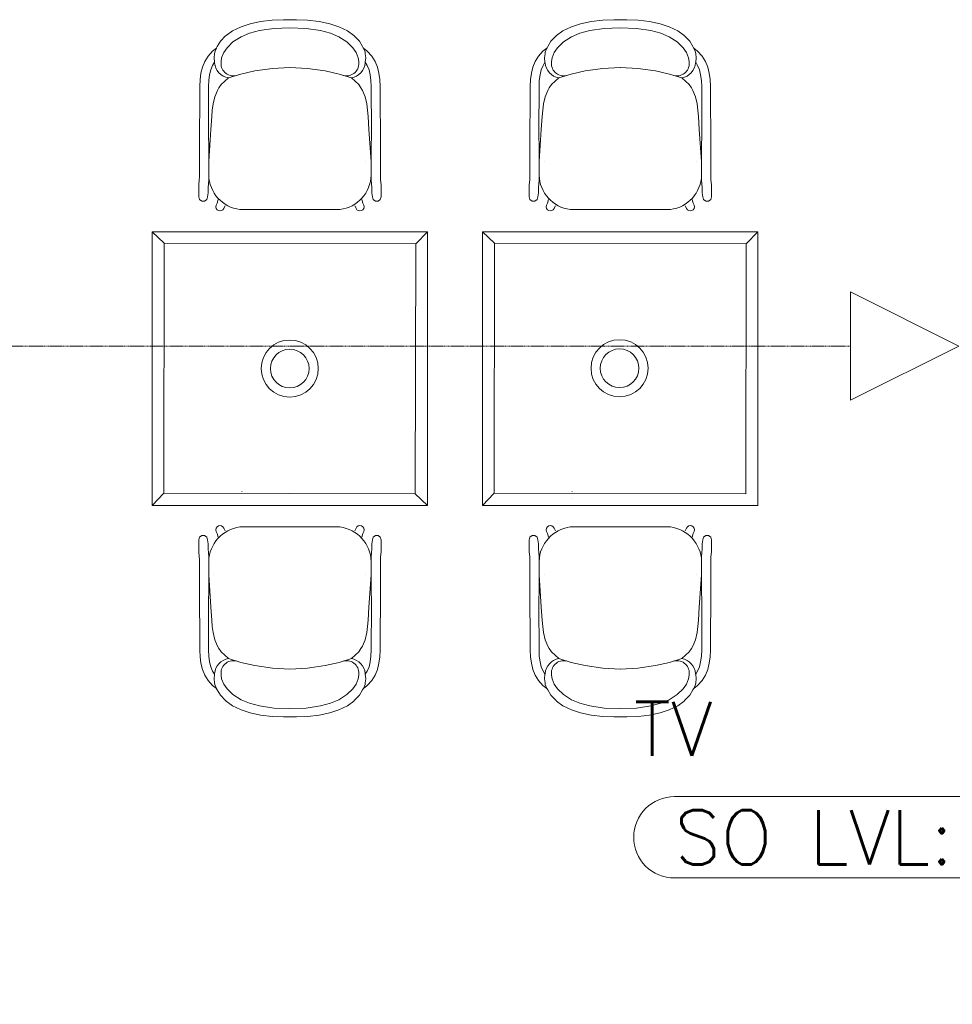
# Model space of a CAD drawing. Header units: millimetres. Extents: x 99250 to 122845, y -19292 to 18303.
# Tile 30 of 99: x 108256 to 110835, y 13313 to 16036. Entities that reach past the tile are written whole.
import ezdxf
from ezdxf.enums import TextEntityAlignment as Align

# ---------------------------------------------------------------- set-up
doc = ezdxf.new("R2010")
doc.units = ezdxf.units.MM
doc.header["$MEASUREMENT"] = 0
doc.linetypes.add('HIDDENX2', pattern=[0.75, 0.5, -0.25])
doc.layers.get('0').update_dxf_attribs({"lineweight": 5})
doc.layers.add('ELEC-SO-LVL-TAG', color=7, linetype='Continuous')
doc.layers.add('IRISH HOUSE_HYD AIRPORT_DRAINAGE LAYOUT 1$0$GREY SCALE', color=8, linetype='Continuous')
for name, color, linetype, lineweight in [('IRISH HOUSE_HYD AIRPORT_DRAINAGE LAYOUT 1$0$GREYSCALE', 8, 'Continuous', 0), ('M-MEP-ELFA-CABLE', 1, 'HIDDENX2', 20), ('M-MEP-ELIT-DEVICES', 5, 'Continuous', 20), ('M-MEP-ELLG-TEXT', 7, 'Continuous', 20), ('M-MEP-ELPR-EQUIP', 6, 'Continuous', 20)]:
    doc.layers.add(name, color=color, linetype=linetype, lineweight=lineweight)
doc.styles.add('ROMANS-100', font='romans.shx')
doc.styles.get("Standard").update_dxf_attribs({"font": 'romans.shx'})

# ---------------------------------------------------------------- blocks, each defined once
blk = doc.blocks.new('IRISH HOUSE_HYD AIRPORT_DRAINAGE LAYOUT 1$0$FLOOR PLAN')
at = {"layer": 'IRISH HOUSE_HYD AIRPORT_DRAINAGE LAYOUT 1$0$GREYSCALE', "color": 8, "lineweight": 0}
for p, q in [((8844.8, 16005.3), (8868.4, 16016.7)), ((8868.4, 16016.7), (8893, 16024.7)), ((8893, 16024.7), (8922.4, 16031.1)), ((8958.8, 16012.1), (8919.1, 16005.9)), ((8922.4, 16031.1), (8954.7, 16034.9)), ((8954.7, 16034.9), (8985.5, 16036.1)), ((9003.5, 16013.3), (8958.8, 16012.1)), ((8985.5, 16036.1), (9003.5, 16035.9)), ((9021.5, 16036.1), (9003.5, 16035.9)), ((9048.2, 16012.1), (9003.5, 16013.3)), ((9052.3, 16034.9), (9021.5, 16036.1)), ((9087.9, 16005.9), (9048.2, 16012.1)), ((9084.5, 16031.1), (9052.3, 16034.9)), ((9114, 16024.7), (9084.5, 16031.1)), ((9138.6, 16016.7), (9114, 16024.7)), ((9162.2, 16005.3), (9138.6, 16016.7)), ((9758.5, 16005.3), (9782.2, 16016.7)), ((9782.2, 16016.7), (9806.7, 16024.7)), ((9806.7, 16024.7), (9836.2, 16031.1)), ((9872.6, 16012.1), (9832.9, 16005.9)), ((9836.2, 16031.1), (9868.4, 16034.9)), ((9868.4, 16034.9), (9899.3, 16036.1)), ((9917.2, 16013.3), (9872.6, 16012.1)), ((9899.3, 16036.1), (9917.2, 16035.9)), ((9961.9, 16012.1), (9917.2, 16013.3)), ((9935.2, 16036.1), (9917.3, 16035.9)), ((9966.1, 16034.9), (9935.2, 16036.1)), ((10001.6, 16005.9), (9961.9, 16012.1)), ((9998.3, 16031.1), (9966.1, 16034.9)), ((10027.7, 16024.7), (9998.3, 16031.1)), ((10052.3, 16016.7), (10027.7, 16024.7)), ((10076, 16005.3), (10052.3, 16016.7)), ((8825.6, 15991.1), (8811.1, 15976.6)), ((8827, 15992.7), (8825.6, 15991.1)), ((8844.8, 16005.3), (8827, 15992.7)), ((8868.1, 15988.7), (8845.9, 15974.8)), ((8891.4, 15998.6), (8868.1, 15988.7)), ((8919.1, 16005.9), (8891.4, 15998.6)), ((9115.6, 15998.6), (9087.9, 16005.9)), ((9138.9, 15988.7), (9115.6, 15998.6)), ((9161.1, 15974.8), (9138.9, 15988.7)), ((9162.2, 16005.3), (9180, 15992.7)), ((9180, 15992.7), (9181.4, 15991.1)), ((9181.4, 15991.1), (9195.9, 15976.6)), ((9739.4, 15991.1), (9724.9, 15976.6)), ((9740.8, 15992.7), (9739.4, 15991.1)), ((9758.5, 16005.3), (9740.8, 15992.7)), ((9781.8, 15988.7), (9759.7, 15974.8)), ((9805.1, 15998.6), (9781.8, 15988.7)), ((9832.9, 16005.9), (9805.1, 15998.6)), ((10029.3, 15998.6), (10001.6, 16005.9)), ((10052.6, 15988.7), (10029.3, 15998.6)), ((10074.8, 15974.8), (10052.6, 15988.7)), ((10076, 16005.3), (10093.7, 15992.7)), ((10093.7, 15992.7), (10095.1, 15991.1)), ((10095.1, 15991.1), (10109.6, 15976.6)), ((8789.6, 15949.2), (8800.3, 15957.6)), ((8800.3, 15957.6), (8795.7, 15946.3)), ((8800.7, 15958.6), (8800.3, 15957.6)), ((8802.5, 15961.6), (8800.7, 15958.6)), ((8811.1, 15976.6), (8802.5, 15961.6)), ((8820.6, 15945.3), (8829.4, 15958.7)), ((8829.4, 15958.7), (8845.9, 15974.8)), ((9177.6, 15958.7), (9161.1, 15974.8)), ((9186.4, 15945.3), (9177.6, 15958.7)), ((9195.9, 15976.6), (9204.5, 15961.6)), ((9204.5, 15961.6), (9206.3, 15958.6)), ((9206.3, 15958.6), (9206.7, 15957.6)), ((9206.7, 15957.6), (9211.3, 15946.3)), ((9217.4, 15949.2), (9206.7, 15957.6)), ((9703.3, 15949.2), (9714.1, 15957.6)), ((9714.1, 15957.6), (9709.5, 15946.3)), ((9714.5, 15958.6), (9714.1, 15957.6)), ((9716.3, 15961.6), (9714.5, 15958.6)), ((9724.9, 15976.6), (9716.3, 15961.6)), ((9734.4, 15945.3), (9743.2, 15958.7)), ((9743.2, 15958.7), (9759.7, 15974.8)), ((10091.3, 15958.7), (10074.8, 15974.8)), ((10100.1, 15945.3), (10091.3, 15958.7)), ((10109.6, 15976.6), (10118.2, 15961.6)), ((10118.2, 15961.6), (10120, 15958.6)), ((10120, 15958.6), (10120.4, 15957.6)), ((10120.4, 15957.6), (10125, 15946.3)), ((10131.1, 15949.2), (10120.4, 15957.6)), ((8767.9, 15920.7), (8777.2, 15935.6)), ((8777.2, 15935.6), (8789.6, 15949.2)), ((8795.1, 15941.9), (8794, 15930.8)), ((8795.1, 15918.4), (8794, 15930.8)), ((8795.7, 15946.3), (8795.1, 15941.9)), ((8813.2, 15920.8), (8814.6, 15930.5)), ((8814.6, 15930.5), (8820.6, 15945.3)), ((9192.4, 15930.5), (9186.4, 15945.3)), ((9193.8, 15920.8), (9192.4, 15930.5)), ((9211.3, 15946.3), (9211.9, 15941.9)), ((9211.9, 15941.9), (9213, 15930.8)), ((9211.9, 15918.4), (9213, 15930.8)), ((9229.8, 15935.6), (9217.4, 15949.2)), ((9239.1, 15920.7), (9229.8, 15935.6)), ((9681.6, 15920.7), (9690.9, 15935.6)), ((9690.9, 15935.6), (9703.3, 15949.2)), ((9708.9, 15941.9), (9707.8, 15930.8)), ((9708.8, 15918.4), (9707.8, 15930.8)), ((9709.5, 15946.3), (9708.9, 15941.9)), ((9727, 15920.8), (9728.3, 15930.5)), ((9728.3, 15930.5), (9734.4, 15945.3)), ((10106.2, 15930.5), (10100.1, 15945.3)), ((10107.5, 15920.8), (10106.2, 15930.5)), ((10125, 15946.3), (10125.6, 15941.9)), ((10125.6, 15941.9), (10126.7, 15930.8)), ((10125.7, 15918.4), (10126.7, 15930.8)), ((10143.6, 15935.6), (10131.1, 15949.2)), ((10152.8, 15920.7), (10143.6, 15935.6)), ((8757.4, 15888), (8761.5, 15904.8)), ((8761.5, 15904.8), (8767.9, 15920.7)), ((8789.6, 15909.7), (8784.7, 15897.4)), ((8795.1, 15918.4), (8789.6, 15909.7)), ((8793.6, 15908.1), (8793.6, 15908.2)), ((8795.2, 15916.8), (8795.1, 15918.4)), ((8813.1, 15920.1), (8813.2, 15920.8)), ((9003.5, 15903.8), (8954.8, 15901.5)), ((9003.5, 15903.8), (9003.5, 15903.8)), ((9052.2, 15901.5), (9003.5, 15903.8)), ((9003.5, 15903.8), (9003.5, 15903.8)), ((9193.9, 15920.1), (9193.8, 15920.8)), ((9211.8, 15916.8), (9211.9, 15918.4)), ((9211.9, 15918.4), (9217.4, 15909.7)), ((9213.4, 15908.1), (9213.4, 15908.2)), ((9217.4, 15909.7), (9222.3, 15897.4)), ((9245.5, 15904.8), (9239.1, 15920.7)), ((9249.6, 15888), (9245.5, 15904.8)), ((9671.2, 15888), (9675.2, 15904.8)), ((9675.2, 15904.8), (9681.6, 15920.7)), ((9703.4, 15909.7), (9698.4, 15897.4)), ((9708.8, 15918.4), (9703.4, 15909.7)), ((9707.4, 15908.1), (9707.4, 15908.2)), ((9708.9, 15916.8), (9708.8, 15918.4)), ((9726.8, 15920.1), (9727, 15920.8)), ((9917.2, 15903.8), (9868.5, 15901.5)), ((9917.3, 15903.8), (9917.2, 15903.8)), ((9917.3, 15903.8), (9917.2, 15903.8)), ((9966, 15901.5), (9917.3, 15903.8)), ((10107.6, 15920.1), (10107.5, 15920.8)), ((10125.5, 15916.8), (10125.7, 15918.4)), ((10125.7, 15918.4), (10131.1, 15909.7)), ((10127.1, 15908.1), (10127.1, 15908.2)), ((10131.1, 15909.7), (10136, 15897.4)), ((10159.2, 15904.8), (10152.8, 15920.7)), ((10163.3, 15888), (10159.2, 15904.8)), ((8755.2, 15870.3), (8757.4, 15888)), ((8781.4, 15883.6), (8779.5, 15868.2)), ((8784.7, 15897.4), (8781.4, 15883.6)), ((8813.1, 15856.7), (8833.7, 15875)), ((8867.3, 15885.5), (8833.7, 15875)), ((8906.2, 15894.5), (8867.3, 15885.5)), ((8954.8, 15901.5), (8906.2, 15894.5)), ((9100.8, 15894.5), (9052.2, 15901.5)), ((9139.7, 15885.5), (9100.8, 15894.5)), ((9173.3, 15875), (9139.7, 15885.5)), ((9193.9, 15856.7), (9173.3, 15875)), ((9222.3, 15897.4), (9225.6, 15883.6)), ((9225.6, 15883.6), (9227.5, 15868.2)), ((9251.8, 15870.3), (9249.6, 15888)), ((9668.9, 15870.3), (9671.2, 15888)), ((9695.1, 15883.6), (9693.2, 15868.2)), ((9698.4, 15897.4), (9695.1, 15883.6)), ((9726.8, 15856.7), (9747.4, 15875)), ((9781, 15885.5), (9747.4, 15875)), ((9820, 15894.5), (9781, 15885.5)), ((9868.5, 15901.5), (9820, 15894.5)), ((10014.5, 15894.5), (9966, 15901.5)), ((10053.4, 15885.5), (10014.5, 15894.5)), ((10087.1, 15875), (10053.4, 15885.5)), ((10107.7, 15856.7), (10087.1, 15875)), ((10136, 15897.4), (10139.3, 15883.6)), ((10139.3, 15883.6), (10141.3, 15868.2)), ((10165.5, 15870.3), (10163.3, 15888)), ((8753.4, 15674), (8754.2, 15851.6)), ((8754.2, 15851.6), (8755.2, 15870.3)), ((8778.6, 15850.9), (8778, 15728.7)), ((8779.5, 15868.2), (8778.6, 15850.9)), ((8807.1, 15847.3), (8813.1, 15856.7)), ((9199.9, 15847.3), (9193.9, 15856.7)), ((9227.5, 15868.2), (9228.4, 15850.9)), ((9228.4, 15850.9), (9229, 15728.7)), ((9252.8, 15851.6), (9251.8, 15870.3)), ((9253.6, 15674), (9252.8, 15851.6)), ((9667.2, 15674), (9668, 15851.6)), ((9668, 15851.6), (9668.9, 15870.3)), ((9692.3, 15850.9), (9691.8, 15728.7)), ((9693.2, 15868.2), (9692.3, 15850.9)), ((9720.8, 15847.3), (9726.8, 15856.7)), ((10113.7, 15847.3), (10107.7, 15856.7)), ((10141.3, 15868.2), (10142.2, 15850.9)), ((10142.2, 15850.9), (10142.7, 15728.7)), ((10166.5, 15851.6), (10165.5, 15870.3)), ((10167.3, 15674), (10166.5, 15851.6)), ((8795.9, 15823.2), (8791.1, 15803.2)), ((8795.9, 15823.2), (8802.7, 15840.5)), ((8802.7, 15840.5), (8807.1, 15847.3)), ((9204.3, 15840.5), (9199.9, 15847.3)), ((9211.1, 15823.2), (9204.3, 15840.5)), ((9211.1, 15823.2), (9215.9, 15803.2)), ((9709.6, 15823.2), (9704.9, 15803.2)), ((9709.6, 15823.2), (9716.4, 15840.5)), ((9716.4, 15840.5), (9720.8, 15847.3)), ((10118, 15840.5), (10113.7, 15847.3)), ((10124.9, 15823.2), (10118, 15840.5)), ((10124.9, 15823.2), (10129.6, 15803.2)), ((8791.1, 15803.2), (8788.8, 15785.9)), ((9215.9, 15803.2), (9218.2, 15785.9)), ((9704.9, 15803.2), (9702.5, 15785.9)), ((10129.6, 15803.2), (10131.9, 15785.9)), ((8787.3, 15768.6), (8785, 15732.5)), ((8788.8, 15785.9), (8787.3, 15768.6)), ((9218.2, 15785.9), (9219.7, 15768.6)), ((9219.7, 15768.6), (9222, 15732.5)), ((9701.1, 15768.6), (9698.7, 15732.5)), ((9702.5, 15785.9), (9701.1, 15768.6)), ((10131.9, 15785.9), (10133.4, 15768.6)), ((10133.4, 15768.6), (10135.7, 15732.5)), ((8778.9, 15673.9), (8778, 15728.7)), ((8785, 15732.5), (8779.3, 15643.5)), ((9222, 15732.5), (9227.7, 15643.5)), ((9228.1, 15673.9), (9229, 15728.7)), ((9692.7, 15673.9), (9691.8, 15728.7)), ((9698.7, 15732.5), (9693, 15643.5)), ((10135.7, 15732.5), (10141.4, 15643.5)), ((10141.8, 15673.9), (10142.7, 15728.7)), ((8753.4, 15628.5), (8753.4, 15674)), ((8778.9, 15628.4), (8778.9, 15673.9)), ((9228.1, 15628.4), (9228.1, 15673.9)), ((9253.6, 15628.5), (9253.6, 15674)), ((9667.1, 15628.5), (9667.2, 15674)), ((9692.6, 15628.4), (9692.7, 15673.9)), ((10141.9, 15628.4), (10141.8, 15673.9)), ((10167.4, 15628.5), (10167.3, 15674)), ((8779.3, 15643.5), (8778.8, 15625.6)), ((8793.4, 15642.8), (8793.4, 15642.9)), ((9213.6, 15642.8), (9213.6, 15642.9)), ((9227.7, 15643.5), (9228.2, 15625.6)), ((9693, 15643.5), (9692.5, 15625.6)), ((9707.2, 15642.8), (9707.2, 15642.9)), ((10127.3, 15642.8), (10127.3, 15642.9)), ((10141.4, 15643.5), (10141.9, 15625.6)), ((8753.2, 15599.5), (8753.3, 15610.1)), ((8753.3, 15610.1), (8753.4, 15628.5)), ((8778.7, 15599.4), (8778.8, 15609.9)), ((8778.8, 15609.9), (8778.9, 15628.4)), ((8778.8, 15625.6), (8778.8, 15625.1)), ((8778.8, 15625.1), (8778.9, 15622.2)), ((9228.2, 15609.9), (9228.1, 15628.4)), ((9228.2, 15625.1), (9228.1, 15622.2)), ((9228.2, 15625.6), (9228.2, 15625.1)), ((9228.3, 15599.4), (9228.2, 15609.9)), ((9253.7, 15610.1), (9253.6, 15628.5)), ((9253.8, 15599.5), (9253.7, 15610.1)), ((9666.9, 15599.5), (9667, 15610.1)), ((9667, 15610.1), (9667.1, 15628.5)), ((9692.4, 15599.4), (9692.5, 15609.9)), ((9692.5, 15609.9), (9692.6, 15628.4)), ((9692.5, 15625.6), (9692.5, 15625.1)), ((9692.5, 15625.1), (9692.7, 15622.2)), ((10141.9, 15625.1), (10141.8, 15622.2)), ((10142, 15609.9), (10141.9, 15628.4)), ((10141.9, 15625.6), (10141.9, 15625.1)), ((10142, 15599.4), (10142, 15609.9)), ((10167.5, 15610.1), (10167.4, 15628.5)), ((10167.5, 15599.5), (10167.5, 15610.1)), ((8751.3, 15566.3), (8751.5, 15578.8)), ((8751.5, 15578.8), (8752.8, 15594.2)), ((8752.8, 15594.2), (8753.2, 15599.5)), ((8777.2, 15572.6), (8778, 15581.2)), ((8778, 15581.2), (8778.7, 15594.6)), ((8778.7, 15594.6), (8778.7, 15599.4)), ((9228.3, 15594.6), (9228.3, 15599.4)), ((9229, 15581.2), (9228.3, 15594.6)), ((9229.8, 15572.6), (9229, 15581.2)), ((9254.2, 15594.2), (9253.8, 15599.5)), ((9255.5, 15578.8), (9254.2, 15594.2)), ((9255.7, 15566.3), (9255.5, 15578.8)), ((9665, 15566.3), (9665.3, 15578.8)), ((9665.3, 15578.8), (9666.6, 15594.2)), ((9666.6, 15594.2), (9666.9, 15599.5)), ((9691, 15572.6), (9691.7, 15581.2)), ((9691.7, 15581.2), (9692.4, 15594.6)), ((9692.4, 15594.6), (9692.4, 15599.4)), ((10142.1, 15594.6), (10142, 15599.4)), ((10142.8, 15581.2), (10142.1, 15594.6)), ((10143.5, 15572.6), (10142.8, 15581.2)), ((10167.9, 15594.2), (10167.5, 15599.5)), ((10169.2, 15578.8), (10167.9, 15594.2)), ((10169.5, 15566.3), (10169.2, 15578.8)), ((8751.3, 15546.7), (8751.3, 15566.3)), ((8775.6, 15546.3), (8777, 15557.4)), ((8777, 15560.4), (8777.2, 15572.6)), ((8777, 15557.4), (8777, 15560.4)), ((9230, 15560.4), (9229.8, 15572.6)), ((9230, 15557.4), (9230, 15560.4)), ((9231.4, 15546.3), (9230, 15557.4)), ((9255.7, 15546.7), (9255.7, 15566.3)), ((9665, 15546.7), (9665, 15566.3)), ((9689.4, 15546.3), (9690.7, 15557.4)), ((9690.7, 15557.4), (9690.8, 15560.4)), ((9690.8, 15560.4), (9691, 15572.6)), ((10143.7, 15560.4), (10143.5, 15572.6)), ((10143.7, 15557.4), (10143.7, 15560.4)), ((10145.1, 15546.3), (10143.7, 15557.4)), ((10169.5, 15546.7), (10169.5, 15566.3)), ((8751.3, 15546.5), (8751.3, 15546.7)), ((8751.3, 15546.3), (8751.3, 15546.5)), ((8753.6, 15539.1), (8751.3, 15546.3)), ((8759.7, 15534.7), (8753.6, 15539.1)), ((8767.2, 15534.7), (8759.7, 15534.7)), ((8773.3, 15539.1), (8767.2, 15534.7)), ((8775.6, 15546.3), (8773.3, 15539.1)), ((8799.3, 15523.2), (8798.4, 15518.7)), ((8801.9, 15529), (8799.3, 15523.3)), ((8799.3, 15523.3), (8799.3, 15523.2)), ((8805.1, 15539), (8801.9, 15529)), ((8820.7, 15514.5), (8824.1, 15521.5)), ((9186.3, 15514.5), (9182.8, 15521.5)), ((9201.9, 15539), (9205.1, 15529)), ((9205.1, 15529), (9207.7, 15523.3)), ((9207.7, 15523.3), (9207.7, 15523.2)), ((9207.7, 15523.2), (9208.6, 15518.7)), ((9231.4, 15546.3), (9233.7, 15539.1)), ((9233.7, 15539.1), (9239.8, 15534.7)), ((9239.8, 15534.7), (9247.3, 15534.7)), ((9247.3, 15534.7), (9253.4, 15539.1)), ((9253.4, 15539.1), (9255.7, 15546.3)), ((9255.7, 15546.5), (9255.7, 15546.7)), ((9255.7, 15546.3), (9255.7, 15546.5)), ((9665, 15546.5), (9665, 15546.7)), ((9665, 15546.3), (9665, 15546.5)), ((9667.3, 15539.1), (9665, 15546.3)), ((9673.4, 15534.7), (9667.3, 15539.1)), ((9680.9, 15534.7), (9673.4, 15534.7)), ((9687, 15539.1), (9680.9, 15534.7)), ((9689.4, 15546.3), (9687, 15539.1)), ((9713, 15523.2), (9712.1, 15518.7)), ((9713.1, 15523.3), (9713, 15523.2)), ((9715.7, 15529), (9713.1, 15523.3)), ((9718.9, 15539), (9715.7, 15529)), ((9734.4, 15514.5), (9737.9, 15521.5)), ((10100, 15514.5), (10096.6, 15521.5)), ((10115.6, 15539), (10118.8, 15529)), ((10118.8, 15529), (10121.4, 15523.3)), ((10121.4, 15523.3), (10121.5, 15523.2)), ((10121.5, 15523.2), (10122.4, 15518.7)), ((10145.1, 15546.3), (10147.4, 15539.1)), ((10147.4, 15539.1), (10153.5, 15534.7)), ((10153.5, 15534.7), (10161, 15534.7)), ((10161, 15534.7), (10167.1, 15539.1)), ((10167.1, 15539.1), (10169.5, 15546.3)), ((10169.5, 15546.5), (10169.5, 15546.7)), ((10169.5, 15546.3), (10169.5, 15546.5)), ((8798.4, 15518.7), (8799.3, 15514.3)), ((8799.3, 15514.3), (8801.8, 15510.6)), ((8801.8, 15510.6), (8805.5, 15508.1)), ((8805.5, 15508.1), (8809.9, 15507.2)), ((8809.9, 15507.2), (8814.4, 15508.1)), ((8814.4, 15508.1), (8818.1, 15510.6)), ((8818.1, 15510.6), (8820.6, 15514.3)), ((8820.6, 15514.3), (8820.7, 15514.5)), ((9141.9, 15511), (8865.1, 15511)), ((9186.4, 15514.3), (9186.3, 15514.5)), ((9188.9, 15510.6), (9186.4, 15514.3)), ((9192.6, 15508.1), (9188.9, 15510.6)), ((9197, 15507.2), (9192.6, 15508.1)), ((9201.5, 15508.1), (9197, 15507.2)), ((9205.2, 15510.6), (9201.5, 15508.1)), ((9207.7, 15514.3), (9205.2, 15510.6)), ((9208.6, 15518.7), (9207.7, 15514.3)), ((9712.1, 15518.7), (9713, 15514.3)), ((9713, 15514.3), (9715.5, 15510.6)), ((9715.5, 15510.6), (9719.3, 15508.1)), ((9719.3, 15508.1), (9723.7, 15507.2)), ((9723.7, 15507.2), (9728.1, 15508.1)), ((9728.1, 15508.1), (9731.9, 15510.6)), ((9731.9, 15510.6), (9734.4, 15514.3)), ((9734.4, 15514.3), (9734.4, 15514.5)), ((10055.6, 15511), (9778.8, 15511)), ((10100.1, 15514.3), (10100, 15514.5)), ((10102.6, 15510.6), (10100.1, 15514.3)), ((10106.4, 15508.1), (10102.6, 15510.6)), ((10110.8, 15507.2), (10106.4, 15508.1)), ((10115.2, 15508.1), (10110.8, 15507.2)), ((10119, 15510.6), (10115.2, 15508.1)), ((10121.5, 15514.3), (10119, 15510.6)), ((10122.4, 15518.7), (10121.5, 15514.3)), ((8622.3, 15449.9), (8655.7, 15417.8)), ((9383.6, 15449.9), (9351.5, 15416.5)), ((9536, 15449.9), (9569.5, 15417.8)), ((10297.4, 15449.9), (10265.3, 15416.5)), ((8622.3, 14693), (8654.4, 14726.4)), ((8870.1, 14730.9), (8870.1, 14730.6)), ((8870.5, 14713.1), (8870.5, 14712.8)), ((9383.6, 14693), (9350.1, 14725.1)), ((9536, 14693), (9568.1, 14726.4)), ((9783.8, 14730.9), (9783.8, 14730.6)), ((9784.2, 14713.1), (9784.2, 14712.8)), ((8798.4, 14625.5), (8799.3, 14629.9)), ((8799.3, 14621.1), (8798.4, 14625.5)), ((8799.3, 14629.9), (8801.8, 14633.7)), ((8801.8, 14633.7), (8805.5, 14636.2)), ((8805.5, 14636.2), (8809.9, 14637.1)), ((8809.9, 14637.1), (8814.4, 14636.2)), ((8814.4, 14636.2), (8818.1, 14633.7)), ((8818.1, 14633.7), (8820.6, 14629.9)), ((8820.6, 14629.9), (8820.7, 14629.8)), ((8820.7, 14629.8), (8824.1, 14622.8)), ((9141.9, 14633.2), (8865.1, 14633.2)), ((9186.3, 14629.8), (9182.8, 14622.8)), ((9186.4, 14629.9), (9186.3, 14629.8)), ((9188.9, 14633.7), (9186.4, 14629.9)), ((9192.6, 14636.2), (9188.9, 14633.7)), ((9197, 14637.1), (9192.6, 14636.2)), ((9201.5, 14636.2), (9197, 14637.1)), ((9205.2, 14633.7), (9201.5, 14636.2)), ((9207.7, 14629.9), (9205.2, 14633.7)), ((9208.6, 14625.5), (9207.7, 14629.9)), ((9207.7, 14621.1), (9208.6, 14625.5)), ((9712.1, 14625.5), (9713, 14629.9)), ((9713, 14621.1), (9712.1, 14625.5)), ((9713, 14629.9), (9715.5, 14633.7)), ((9715.5, 14633.7), (9719.3, 14636.2)), ((9719.3, 14636.2), (9723.7, 14637.1)), ((9723.7, 14637.1), (9728.1, 14636.2)), ((9728.1, 14636.2), (9731.9, 14633.7)), ((9731.9, 14633.7), (9734.4, 14629.9)), ((9734.4, 14629.9), (9734.4, 14629.8)), ((9734.4, 14629.8), (9737.9, 14622.8)), ((10055.6, 14633.2), (9778.8, 14633.2)), ((10100, 14629.8), (10096.6, 14622.8)), ((10100.1, 14629.9), (10100, 14629.8)), ((10102.6, 14633.7), (10100.1, 14629.9)), ((10106.4, 14636.2), (10102.6, 14633.7)), ((10110.8, 14637.1), (10106.4, 14636.2)), ((10115.2, 14636.2), (10110.8, 14637.1)), ((10119, 14633.7), (10115.2, 14636.2)), ((10121.5, 14629.9), (10119, 14633.7)), ((10122.4, 14625.5), (10121.5, 14629.9)), ((10121.5, 14621.1), (10122.4, 14625.5)), ((8753.6, 14605.1), (8751.3, 14598)), ((8751.3, 14598), (8751.3, 14597.8)), ((8751.3, 14597.8), (8751.3, 14597.6)), ((8751.3, 14597.6), (8751.3, 14577.9)), ((8759.7, 14609.6), (8753.6, 14605.1)), ((8767.2, 14609.6), (8759.7, 14609.6)), ((8773.3, 14605.1), (8767.2, 14609.6)), ((8775.6, 14598), (8773.3, 14605.1)), ((8775.6, 14598), (8777, 14586.9)), ((8799.3, 14621), (8799.3, 14621.1)), ((8801.9, 14615.3), (8799.3, 14621)), ((8805.1, 14605.2), (8801.9, 14615.3)), ((9201.9, 14605.2), (9205.1, 14615.3)), ((9205.1, 14615.3), (9207.7, 14621)), ((9207.7, 14621), (9207.7, 14621.1)), ((9231.4, 14598), (9230, 14586.9)), ((9231.4, 14598), (9233.7, 14605.1)), ((9233.7, 14605.1), (9239.8, 14609.6)), ((9239.8, 14609.6), (9247.3, 14609.6)), ((9247.3, 14609.6), (9253.4, 14605.1)), ((9253.4, 14605.1), (9255.7, 14598)), ((9255.7, 14598), (9255.7, 14597.8)), ((9255.7, 14597.8), (9255.7, 14597.6)), ((9255.7, 14597.6), (9255.7, 14577.9)), ((9667.3, 14605.1), (9665, 14598)), ((9665, 14598), (9665, 14597.8)), ((9665, 14597.8), (9665, 14597.6)), ((9665, 14597.6), (9665, 14577.9)), ((9673.4, 14609.6), (9667.3, 14605.1)), ((9680.9, 14609.6), (9673.4, 14609.6)), ((9687, 14605.1), (9680.9, 14609.6)), ((9689.4, 14598), (9687, 14605.1)), ((9689.4, 14598), (9690.7, 14586.9)), ((9713.1, 14621), (9713, 14621.1)), ((9715.7, 14615.3), (9713.1, 14621)), ((9718.9, 14605.2), (9715.7, 14615.3)), ((10115.6, 14605.2), (10118.8, 14615.3)), ((10118.8, 14615.3), (10121.4, 14621)), ((10121.4, 14621), (10121.5, 14621.1)), ((10145.1, 14598), (10143.7, 14586.9)), ((10145.1, 14598), (10147.4, 14605.1)), ((10147.4, 14605.1), (10153.5, 14609.6)), ((10153.5, 14609.6), (10161, 14609.6)), ((10161, 14609.6), (10167.1, 14605.1)), ((10167.1, 14605.1), (10169.5, 14598)), ((10169.5, 14598), (10169.5, 14597.8)), ((10169.5, 14597.8), (10169.5, 14597.6)), ((10169.5, 14597.6), (10169.5, 14577.9)), ((8751.3, 14577.9), (8751.5, 14565.4)), ((8777, 14586.9), (8777, 14583.9)), ((8777, 14583.9), (8777.2, 14571.7)), ((8777.2, 14571.7), (8778, 14563)), ((9229.8, 14571.7), (9229, 14563)), ((9230, 14583.9), (9229.8, 14571.7)), ((9230, 14586.9), (9230, 14583.9)), ((9255.7, 14577.9), (9255.5, 14565.4)), ((9665, 14577.9), (9665.3, 14565.4)), ((9690.7, 14586.9), (9690.8, 14583.9)), ((9690.8, 14583.9), (9691, 14571.7)), ((9691, 14571.7), (9691.7, 14563)), ((10143.5, 14571.7), (10142.8, 14563)), ((10143.7, 14583.9), (10143.5, 14571.7)), ((10143.7, 14586.9), (10143.7, 14583.9)), ((10169.5, 14577.9), (10169.2, 14565.4)), ((8751.5, 14565.4), (8752.8, 14550)), ((8752.8, 14550), (8753.2, 14544.8)), ((8753.2, 14544.8), (8753.3, 14534.2)), ((8778, 14563), (8778.7, 14549.6)), ((8778.7, 14549.6), (8778.7, 14544.8)), ((8778.7, 14544.8), (8778.8, 14534.3)), ((9228.3, 14544.8), (9228.2, 14534.3)), ((9229, 14563), (9228.3, 14549.6)), ((9228.3, 14549.6), (9228.3, 14544.8)), ((9253.8, 14544.8), (9253.7, 14534.2)), ((9254.2, 14550), (9253.8, 14544.8)), ((9255.5, 14565.4), (9254.2, 14550)), ((9665.3, 14565.4), (9666.6, 14550)), ((9666.6, 14550), (9666.9, 14544.8)), ((9666.9, 14544.8), (9667, 14534.2)), ((9691.7, 14563), (9692.4, 14549.6)), ((9692.4, 14549.6), (9692.4, 14544.8)), ((9692.4, 14544.8), (9692.5, 14534.3)), ((10142.1, 14549.6), (10142, 14544.8)), ((10142, 14544.8), (10142, 14534.3)), ((10142.8, 14563), (10142.1, 14549.6)), ((10167.9, 14550), (10167.5, 14544.8)), ((10167.5, 14544.8), (10167.5, 14534.2)), ((10169.2, 14565.4), (10167.9, 14550)), ((8753.3, 14534.2), (8753.4, 14515.8)), ((8753.4, 14515.8), (8753.4, 14470.3)), ((8778.8, 14534.3), (8778.9, 14515.9)), ((8778.8, 14519.1), (8778.9, 14522)), ((8778.8, 14518.7), (8778.8, 14519.1)), ((8779.3, 14500.8), (8778.8, 14518.7)), ((8778.9, 14515.9), (8778.9, 14470.4)), ((9227.7, 14500.8), (9228.2, 14518.7)), ((9228.2, 14534.3), (9228.1, 14515.9)), ((9228.2, 14519.1), (9228.1, 14522)), ((9228.1, 14515.9), (9228.1, 14470.4)), ((9228.2, 14518.7), (9228.2, 14519.1)), ((9253.7, 14534.2), (9253.6, 14515.8)), ((9253.6, 14515.8), (9253.6, 14470.3)), ((9667, 14534.2), (9667.1, 14515.8)), ((9667.1, 14515.8), (9667.2, 14470.3)), ((9692.5, 14534.3), (9692.6, 14515.9)), ((9692.5, 14519.1), (9692.7, 14522)), ((9692.5, 14518.7), (9692.5, 14519.1)), ((9693, 14500.8), (9692.5, 14518.7)), ((9692.6, 14515.9), (9692.7, 14470.4)), ((10141.4, 14500.8), (10141.9, 14518.7)), ((10141.9, 14519.1), (10141.8, 14522)), ((10141.9, 14515.9), (10141.8, 14470.4)), ((10142, 14534.3), (10141.9, 14515.9)), ((10141.9, 14518.7), (10141.9, 14519.1)), ((10167.4, 14515.8), (10167.3, 14470.3)), ((10167.5, 14534.2), (10167.4, 14515.8)), ((8785, 14411.8), (8779.3, 14500.8)), ((8793.4, 14501.4), (8793.4, 14501.4)), ((9213.6, 14501.4), (9213.6, 14501.4)), ((9222, 14411.8), (9227.7, 14500.8)), ((9698.7, 14411.8), (9693, 14500.8)), ((9707.2, 14501.4), (9707.2, 14501.4)), ((10127.3, 14501.4), (10127.3, 14501.4)), ((10135.7, 14411.8), (10141.4, 14500.8)), ((8753.4, 14470.3), (8754.2, 14292.6)), ((8778.9, 14470.4), (8778, 14415.5)), ((9228.1, 14470.4), (9229, 14415.5)), ((9253.6, 14470.3), (9252.8, 14292.6)), ((9667.2, 14470.3), (9668, 14292.6)), ((9692.7, 14470.4), (9691.8, 14415.5)), ((10141.8, 14470.4), (10142.7, 14415.5)), ((10167.3, 14470.3), (10166.5, 14292.6)), ((8778.6, 14293.4), (8778, 14415.5)), ((8787.3, 14375.6), (8785, 14411.8)), ((9219.7, 14375.6), (9222, 14411.8)), ((9228.4, 14293.4), (9229, 14415.5)), ((9692.3, 14293.4), (9691.8, 14415.5)), ((9701.1, 14375.6), (9698.7, 14411.8)), ((10133.4, 14375.6), (10135.7, 14411.8)), ((10142.2, 14293.4), (10142.7, 14415.5)), ((8788.8, 14358.3), (8787.3, 14375.6)), ((8791.1, 14341), (8788.8, 14358.3)), ((9215.9, 14341), (9218.2, 14358.3)), ((9218.2, 14358.3), (9219.7, 14375.6)), ((9702.5, 14358.3), (9701.1, 14375.6)), ((9704.9, 14341), (9702.5, 14358.3)), ((10129.6, 14341), (10131.9, 14358.3)), ((10131.9, 14358.3), (10133.4, 14375.6)), ((8795.9, 14321.1), (8791.1, 14341)), ((9211.1, 14321.1), (9215.9, 14341)), ((9709.6, 14321.1), (9704.9, 14341)), ((10124.9, 14321.1), (10129.6, 14341)), ((8795.9, 14321.1), (8802.7, 14303.8)), ((8802.7, 14303.8), (8807.1, 14297)), ((8807.1, 14297), (8813.1, 14287.6)), ((9199.9, 14297), (9193.9, 14287.6)), ((9204.3, 14303.8), (9199.9, 14297)), ((9211.1, 14321.1), (9204.3, 14303.8)), ((9709.6, 14321.1), (9716.4, 14303.8)), ((9716.4, 14303.8), (9720.8, 14297)), ((9720.8, 14297), (9726.8, 14287.6)), ((10113.7, 14297), (10107.7, 14287.6)), ((10118, 14303.8), (10113.7, 14297)), ((10124.9, 14321.1), (10118, 14303.8)), ((8754.2, 14292.6), (8755.2, 14273.9)), ((8755.2, 14273.9), (8757.4, 14256.3)), ((8779.5, 14276.1), (8778.6, 14293.4)), ((8781.4, 14260.6), (8779.5, 14276.1)), ((8813.1, 14287.6), (8833.7, 14269.2)), ((8867.3, 14258.8), (8833.7, 14269.2)), ((9173.3, 14269.2), (9139.7, 14258.8)), ((9193.9, 14287.6), (9173.3, 14269.2)), ((9225.6, 14260.6), (9227.5, 14276.1)), ((9227.5, 14276.1), (9228.4, 14293.4)), ((9251.8, 14273.9), (9249.6, 14256.3)), ((9252.8, 14292.6), (9251.8, 14273.9)), ((9668, 14292.6), (9668.9, 14273.9)), ((9668.9, 14273.9), (9671.2, 14256.3)), ((9693.2, 14276.1), (9692.3, 14293.4)), ((9695.1, 14260.6), (9693.2, 14276.1)), ((9726.8, 14287.6), (9747.4, 14269.2)), ((9781, 14258.8), (9747.4, 14269.2)), ((10087.1, 14269.2), (10053.4, 14258.8)), ((10107.7, 14287.6), (10087.1, 14269.2)), ((10139.3, 14260.6), (10141.3, 14276.1)), ((10141.3, 14276.1), (10142.2, 14293.4)), ((10165.5, 14273.9), (10163.3, 14256.3)), ((10166.5, 14292.6), (10165.5, 14273.9)), ((8757.4, 14256.3), (8761.5, 14239.5)), ((8784.7, 14246.9), (8781.4, 14260.6)), ((8789.6, 14234.6), (8784.7, 14246.9)), ((8906.2, 14249.8), (8867.3, 14258.8)), ((8954.8, 14242.8), (8906.2, 14249.8)), ((9003.5, 14240.4), (8954.8, 14242.8)), ((9052.2, 14242.8), (9003.5, 14240.4)), ((9100.8, 14249.8), (9052.2, 14242.8)), ((9139.7, 14258.8), (9100.8, 14249.8)), ((9217.4, 14234.6), (9222.3, 14246.9)), ((9222.3, 14246.9), (9225.6, 14260.6)), ((9249.6, 14256.3), (9245.5, 14239.5)), ((9671.2, 14256.3), (9675.2, 14239.5)), ((9698.4, 14246.9), (9695.1, 14260.6)), ((9703.4, 14234.6), (9698.4, 14246.9)), ((9820, 14249.8), (9781, 14258.8)), ((9868.5, 14242.8), (9820, 14249.8)), ((9917.2, 14240.4), (9868.5, 14242.8)), ((9966, 14242.8), (9917.3, 14240.4)), ((10014.5, 14249.8), (9966, 14242.8)), ((10053.4, 14258.8), (10014.5, 14249.8)), ((10131.1, 14234.6), (10136, 14246.9)), ((10136, 14246.9), (10139.3, 14260.6)), ((10163.3, 14256.3), (10159.2, 14239.5)), ((8761.5, 14239.5), (8767.9, 14223.6)), ((8767.9, 14223.6), (8777.2, 14208.7)), ((8795.1, 14225.9), (8789.6, 14234.6)), ((8793.6, 14236.1), (8793.6, 14236.1)), ((8795.1, 14225.9), (8794, 14213.5)), ((8795.2, 14227.4), (8795.1, 14225.9)), ((8813.1, 14224.2), (8813.2, 14223.4)), ((8813.2, 14223.4), (8814.6, 14213.7)), ((8814.6, 14213.7), (8820.6, 14198.9)), ((9003.5, 14240.4), (9003.5, 14240.4)), ((9003.5, 14240.4), (9003.5, 14240.4)), ((9192.4, 14213.7), (9186.4, 14198.9)), ((9193.8, 14223.4), (9192.4, 14213.7)), ((9193.9, 14224.2), (9193.8, 14223.4)), ((9211.8, 14227.4), (9211.9, 14225.9)), ((9211.9, 14225.9), (9217.4, 14234.6)), ((9211.9, 14225.9), (9213, 14213.5)), ((9213.4, 14236.1), (9213.4, 14236.1)), ((9239.1, 14223.6), (9229.8, 14208.7)), ((9245.5, 14239.5), (9239.1, 14223.6)), ((9675.2, 14239.5), (9681.6, 14223.6)), ((9681.6, 14223.6), (9690.9, 14208.7)), ((9708.8, 14225.9), (9703.4, 14234.6)), ((9707.4, 14236.1), (9707.4, 14236.1)), ((9708.8, 14225.9), (9707.8, 14213.5)), ((9708.9, 14227.4), (9708.8, 14225.9)), ((9726.8, 14224.2), (9727, 14223.4)), ((9727, 14223.4), (9728.3, 14213.7)), ((9728.3, 14213.7), (9734.4, 14198.9)), ((9917.3, 14240.4), (9917.2, 14240.4)), ((9917.3, 14240.4), (9917.2, 14240.4)), ((10106.2, 14213.7), (10100.1, 14198.9)), ((10107.5, 14223.4), (10106.2, 14213.7)), ((10107.6, 14224.2), (10107.5, 14223.4)), ((10125.5, 14227.4), (10125.7, 14225.9)), ((10125.7, 14225.9), (10131.1, 14234.6)), ((10125.7, 14225.9), (10126.7, 14213.5)), ((10127.1, 14236.1), (10127.1, 14236.1)), ((10152.8, 14223.6), (10143.6, 14208.7)), ((10159.2, 14239.5), (10152.8, 14223.6)), ((8777.2, 14208.7), (8789.6, 14195.1)), ((8789.6, 14195.1), (8800.3, 14186.6)), ((8795.1, 14202.4), (8794, 14213.5)), ((8795.7, 14198), (8795.1, 14202.4)), ((8800.3, 14186.6), (8795.7, 14198)), ((8800.7, 14185.7), (8800.3, 14186.6)), ((8820.6, 14198.9), (8829.4, 14185.6)), ((9186.4, 14198.9), (9177.6, 14185.6)), ((9206.3, 14185.7), (9206.7, 14186.6)), ((9206.7, 14186.6), (9211.3, 14198)), ((9217.4, 14195.1), (9206.7, 14186.6)), ((9211.3, 14198), (9211.9, 14202.4)), ((9211.9, 14202.4), (9213, 14213.5)), ((9229.8, 14208.7), (9217.4, 14195.1)), ((9690.9, 14208.7), (9703.3, 14195.1)), ((9703.3, 14195.1), (9714.1, 14186.6)), ((9708.9, 14202.4), (9707.8, 14213.5)), ((9709.5, 14198), (9708.9, 14202.4)), ((9714.1, 14186.6), (9709.5, 14198)), ((9714.5, 14185.7), (9714.1, 14186.6)), ((9734.4, 14198.9), (9743.2, 14185.6)), ((10100.1, 14198.9), (10091.3, 14185.6)), ((10120, 14185.7), (10120.4, 14186.6)), ((10120.4, 14186.6), (10125, 14198)), ((10131.1, 14195.1), (10120.4, 14186.6)), ((10125, 14198), (10125.6, 14202.4)), ((10125.6, 14202.4), (10126.7, 14213.5)), ((10143.6, 14208.7), (10131.1, 14195.1)), ((8802.5, 14182.6), (8800.7, 14185.7)), ((8811.1, 14167.7), (8802.5, 14182.6)), ((8825.6, 14153.1), (8811.1, 14167.7)), ((8829.4, 14185.6), (8845.9, 14169.5)), ((8868.1, 14155.6), (8845.9, 14169.5)), ((9161.1, 14169.5), (9138.9, 14155.6)), ((9177.6, 14185.6), (9161.1, 14169.5)), ((9181.4, 14153.1), (9195.9, 14167.7)), ((9195.9, 14167.7), (9204.5, 14182.6)), ((9204.5, 14182.6), (9206.3, 14185.7)), ((9716.3, 14182.6), (9714.5, 14185.7)), ((9724.9, 14167.7), (9716.3, 14182.6)), ((9739.4, 14153.1), (9724.9, 14167.7)), ((9743.2, 14185.6), (9759.7, 14169.5)), ((9781.8, 14155.6), (9759.7, 14169.5)), ((10074.8, 14169.5), (10052.6, 14155.6)), ((10091.3, 14185.6), (10074.8, 14169.5)), ((10095.1, 14153.1), (10109.6, 14167.7)), ((10109.6, 14167.7), (10118.2, 14182.6)), ((10118.2, 14182.6), (10120, 14185.7)), ((8827, 14151.5), (8825.6, 14153.1)), ((8844.8, 14138.9), (8827, 14151.5)), ((8844.8, 14138.9), (8868.4, 14127.6)), ((8891.4, 14145.7), (8868.1, 14155.6)), ((8919.1, 14138.4), (8891.4, 14145.7)), ((8958.8, 14132.1), (8919.1, 14138.4)), ((9003.5, 14130.9), (8958.8, 14132.1)), ((9048.2, 14132.1), (9003.5, 14130.9)), ((9087.9, 14138.4), (9048.2, 14132.1)), ((9115.6, 14145.7), (9087.9, 14138.4)), ((9138.9, 14155.6), (9115.6, 14145.7)), ((9162.2, 14138.9), (9138.6, 14127.6)), ((9162.2, 14138.9), (9180, 14151.5)), ((9180, 14151.5), (9181.4, 14153.1)), ((9740.8, 14151.5), (9739.4, 14153.1)), ((9758.5, 14138.9), (9740.8, 14151.5)), ((9758.5, 14138.9), (9782.2, 14127.6)), ((9805.1, 14145.7), (9781.8, 14155.6)), ((9832.9, 14138.4), (9805.1, 14145.7)), ((9872.6, 14132.1), (9832.9, 14138.4)), ((9917.2, 14130.9), (9872.6, 14132.1)), ((9961.9, 14132.1), (9917.2, 14130.9)), ((10001.6, 14138.4), (9961.9, 14132.1)), ((10029.3, 14145.7), (10001.6, 14138.4)), ((10052.6, 14155.6), (10029.3, 14145.7)), ((10076, 14138.9), (10052.3, 14127.6)), ((10076, 14138.9), (10093.7, 14151.5)), ((10093.7, 14151.5), (10095.1, 14153.1)), ((8868.4, 14127.6), (8893, 14119.6)), ((8893, 14119.6), (8922.4, 14113.2)), ((8922.4, 14113.2), (8954.7, 14109.3)), ((8954.7, 14109.3), (8985.5, 14108.1)), ((8985.5, 14108.1), (9003.5, 14108.3)), ((9021.5, 14108.1), (9003.5, 14108.3)), ((9052.3, 14109.3), (9021.5, 14108.1)), ((9084.5, 14113.2), (9052.3, 14109.3)), ((9114, 14119.6), (9084.5, 14113.2)), ((9138.6, 14127.6), (9114, 14119.6)), ((9782.2, 14127.6), (9806.7, 14119.6)), ((9806.7, 14119.6), (9836.2, 14113.2)), ((9836.2, 14113.2), (9868.4, 14109.3)), ((9868.4, 14109.3), (9899.3, 14108.1)), ((9899.3, 14108.1), (9917.2, 14108.3)), ((9935.2, 14108.1), (9917.3, 14108.3)), ((9966.1, 14109.3), (9935.2, 14108.1)), ((9998.3, 14113.2), (9966.1, 14109.3)), ((10027.7, 14119.6), (9998.3, 14113.2)), ((10052.3, 14127.6), (10027.7, 14119.6))]:
    blk.add_line(p, q, dxfattribs=at)
at = {"layer": 'IRISH HOUSE_HYD AIRPORT_DRAINAGE LAYOUT 1$0$GREYSCALE', "color": 8, "lineweight": 0, "ltscale": 3}
for p, q in [((8622.3, 14693), (8622.3, 15449.9)), ((8622.3, 15449.9), (9383.6, 15449.9)), ((9383.6, 15449.9), (9383.6, 14693)), ((9536, 14693), (9536, 15449.9)), ((9536, 15449.9), (10297.4, 15449.9)), ((10297.4, 15449.9), (10297.4, 14693)), ((8654.4, 14726.4), (8655.7, 15417.8)), ((8655.7, 15417.8), (9351.5, 15416.5)), ((9351.5, 15416.5), (9350.1, 14725.1)), ((9568.1, 14726.4), (9569.5, 15417.8)), ((9569.5, 15417.8), (10265.3, 15416.5)), ((10265.3, 15416.5), (10263.9, 14725.1)), ((9350.1, 14725.1), (8654.4, 14726.4)), ((10263.9, 14725.1), (9568.1, 14726.4)), ((9383.6, 14693), (8622.3, 14693)), ((10297.4, 14693), (9536, 14693))]:
    blk.add_line(p, q, dxfattribs=at)
at = {"layer": 'IRISH HOUSE_HYD AIRPORT_DRAINAGE LAYOUT 1$0$GREYSCALE', "color": 8, "lineweight": 0}
for centre, radius in [((9002.9, 15071.4), 78.9), ((9915.1, 15072.1), 78.9), ((9002.9, 15071.4), 53.5), ((9915.1, 15072.1), 53.5)]:
    blk.add_circle(centre, radius, dxfattribs=at)
for centre, radius, start, end in [((8840.7, 15920.1), 45.6, 184.121, 261.1136), ((8847.3, 15915.2), 34.5, 170.6552, 281.7599), ((9159.7, 15915.2), 34.5, 258.2401, 9.3448), ((9166.3, 15920.1), 45.6, 278.8864, 355.879), ((9754.5, 15920.1), 45.6, 184.121, 261.1136), ((9761, 15915.2), 34.5, 170.6552, 281.7599), ((10073.4, 15915.2), 34.5, 258.2401, 9.3448), ((10080, 15920.1), 45.6, 278.8864, 355.879), ((8877.7, 15609.2), 98.9, 181.6449, 262.7091), ((9129.3, 15609.2), 98.9, 277.2909, 358.3551), ((9791.4, 15609.2), 98.9, 181.6449, 262.7091), ((10043.1, 15609.2), 98.9, 277.2909, 358.3551), ((8877.7, 14535.1), 98.9, 97.2909, 178.3551), ((9129.3, 14535.1), 98.9, 1.6449, 82.7091), ((9791.4, 14535.1), 98.9, 97.2909, 178.3551), ((10043.1, 14535.1), 98.9, 1.6449, 82.7091), ((8840.7, 14224.1), 45.6, 98.8864, 175.879), ((9166.3, 14224.1), 45.6, 4.121, 81.1136), ((9754.5, 14224.1), 45.6, 98.8864, 175.879), ((10080, 14224.1), 45.6, 4.121, 81.1136), ((8847.3, 14229), 34.5, 78.2401, 189.3448), ((9159.7, 14229), 34.5, 350.6552, 101.7599), ((9761, 14229), 34.5, 78.2401, 189.3448), ((10073.4, 14229), 34.5, 350.6552, 101.7599)]:
    blk.add_arc(centre, radius, start, end, dxfattribs=at)
blk = doc.blocks.new('IRISH HOUSE_HYD AIRPORT_DRAINAGE LAYOUT 1')
at = {"layer": 'IRISH HOUSE_HYD AIRPORT_DRAINAGE LAYOUT 1$0$GREY SCALE'}
blk.add_blockref('IRISH HOUSE_HYD AIRPORT_DRAINAGE LAYOUT 1$0$FLOOR PLAN', (0, 0), dxfattribs=at)
blk = doc.blocks.new('SDO-RJ45')
at = {"color": 0}
blk.add_lwpolyline([(-100, 200), (100, 200), (0, 0), (0, 0)], close=True, dxfattribs=at)
blk = doc.blocks.new('ELEC-SO-LVL-EQP-TAG')
at = {"color": 0}
blk.add_lwpolyline([(75, 72.5), (1075, 72.5, -0.414214), (1150, -2.5), (1150, -2.5, -0.414214), (1075, -77.5), (75, -77.5, -0.414214), (0, -2.5), (0, -2.5, -0.414214)], format="xyb", close=True, dxfattribs=at)
at = {"color": 0, "insert": (75, -2.5), "char_height": 100, "attachment_point": 4}
blk.add_mtext_dynamic_manual_height_columns('{\\Fromans|c0;SO LVL:}', width=1015.069, gutter_width=1, heights=[0], dxfattribs=at)
at = {"color": 0, "style": 'ROMANS-100'}
for tag, p in [('SO-EQP', (0, 197.5)), ('SO-LVL', (725, -2.5))]:
    blk.add_attdef(tag, text='', height=100, dxfattribs=at).set_placement(p, align=Align.MIDDLE_LEFT)

msp = doc.modelspace()

# ---------------------------------------------------------------- linework, layer by layer
at = {"layer": 'M-MEP-ELFA-CABLE', "ltscale": 5}
msp.add_lwpolyline([(109244.2, 8871.7), (109244.2, 7497.6, -0.414214), (109144.2, 7397.6), (106358.3, 7397.6, -0.414214), (106258.3, 7497.6), (106258.3, 15033.6, -0.414214), (106358.3, 15133.6), (110553.6, 15133.6)], format="xyb", dxfattribs=at)

# ---------------------------------------------------------------- block references
at = {"layer": 'M-MEP-ELIT-DEVICES', "xscale": 1.5, "yscale": 1.5, "zscale": 1.5, "rotation": 90}
msp.add_blockref('SDO-RJ45', (110853.6, 15133.6), dxfattribs=at)
at = {"layer": 'M-MEP-ELLG-TEXT'}
ref = msp.add_blockref('ELEC-SO-LVL-EQP-TAG', (109954.2, 13778.9), dxfattribs=dict(at, xscale=1.5, yscale=1.5, zscale=1.5))
ref.add_attrib('SO-EQP', 'TV', dxfattribs={"layer": 'ELEC-SO-LVL-TAG', "height": 150, "style": 'ROMANS-100'}).set_placement((109954.2, 14075.1), align=Align.MIDDLE_LEFT)
ref.add_attrib('SO-LVL', 'N-01', dxfattribs={"layer": 'ELEC-SO-LVL-TAG', "height": 150, "style": 'ROMANS-100'}).set_placement((111041.7, 13775.1), align=Align.MIDDLE_LEFT)
at = {"layer": 'M-MEP-ELPR-EQUIP'}
msp.add_blockref('IRISH HOUSE_HYD AIRPORT_DRAINAGE LAYOUT 1', (100000, 0), dxfattribs=at)

doc.saveas('drawing.dxf')
